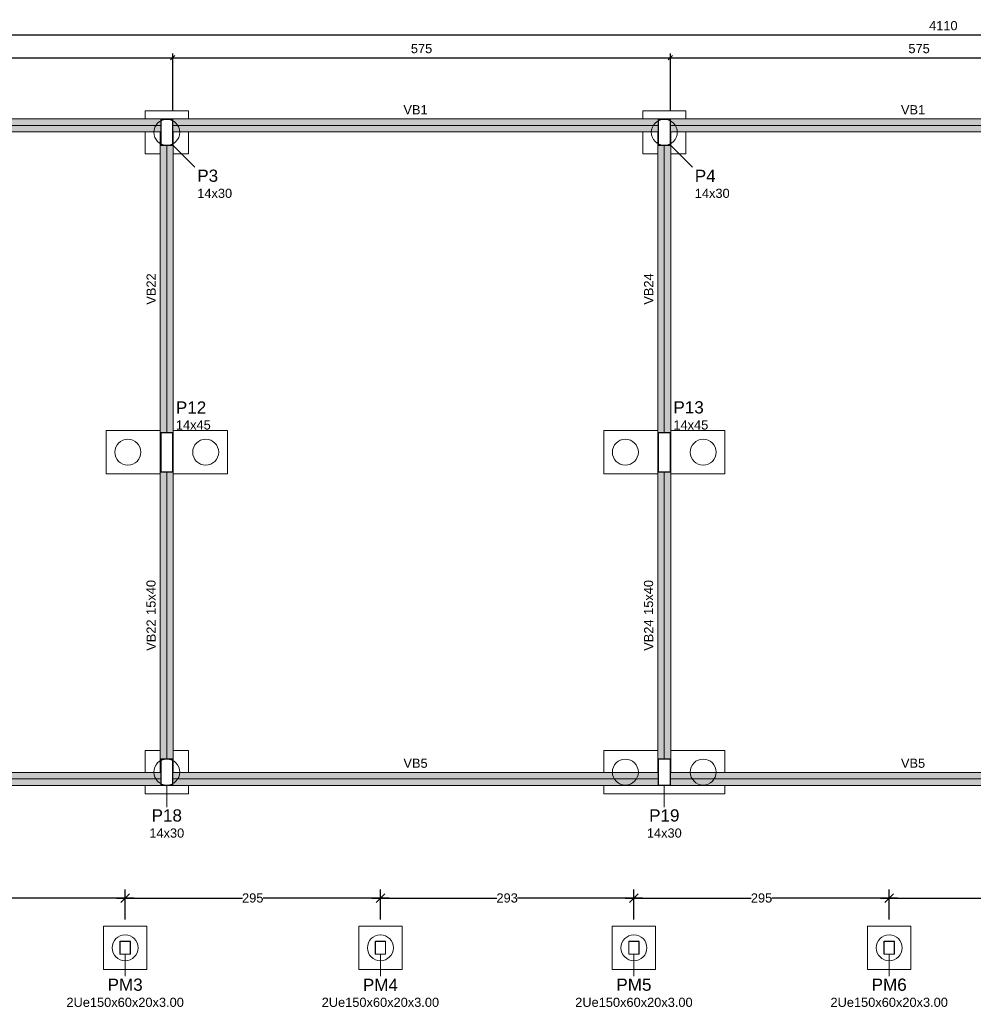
# Model space of a CAD drawing. Header units: millimetres. Extents: x 10906 to 25863, y 1966 to 4861.
# Tile 37 of 163: x 11133 to 11155, y 2960 to 2983. Entities that reach past the tile are written whole.
import ezdxf

# ---------------------------------------------------------------- set-up
doc = ezdxf.new("R2010")
doc.units = ezdxf.units.MM
doc.linetypes.add('DOT2', pattern=[3.175, 0, -3.175])
for name, color, linetype, lineweight in [('FO-Cotas', 4, 'Continuous', 5), ('FO-Eixos', 5, 'Continuous', 5), ('FO-Estacas dos blocos', 1, 'Continuous', 20), ('FO-Hachura viga', 41, 'Continuous', 5), ('FO-Pilares', 4, 'Continuous', 30), ('FO-Pilares genéricos', 30, 'Continuous', 5), ('FO-Seção das fundações', 7, 'Continuous', 5), ('FO-Textos das vigas', 7, 'Continuous', 5), ('FO-Textos dos pilares', 7, 'Continuous', 5), ('FO-Vigas', 1, 'Continuous', 20)]:
    doc.layers.add(name, color=color, linetype=linetype, lineweight=lineweight)
doc.styles.add('Arial', font='arial.ttf')
doc.styles.get("Standard").update_dxf_attribs({"font": 'arial.ttf'})
doc.dimstyles.new('UM_50.000000', dxfattribs={"dimtxt": 0.18, "dimasz": 0.2, "dimexe": 0.2, "dimexo": 0.5, "dimgap": 0, "dimtad": 1, "dimtih": 1, "dimtoh": 1, "dimlfac": 50, "dimzin": 0, "dimdsep": 46, "dimtxsty": 'Standard', "dimcen": 0.09, "dimdle": 0.2, "dimclrd": 256, "dimclre": 256, "dimclrt": 7, "dimazin": 0, "dimtfac": 1, "dimtofl": 0, "dimtmove": 0, "dimatfit": 3, "dimfxl": 1, "dimtolj": 1, "dimtzin": 0, "dimarcsym": 0})

# ---------------------------------------------------------------- blocks, each defined once
blk = doc.blocks.new('_Oblique')
at = {"color": 0, "linetype": 'ByBlock', "lineweight": -2}
blk.add_line((-0.5, -0.5), (0.5, 0.5), dxfattribs=at)
blk = doc.blocks.new('*D44')
at = {"layer": 'Defpoints', "color": 0, "transparency": 16777216}
for p in [(11136.068, 2981.83), (11124.568, 2980.418), (11136.068, 2980.418)]:
    blk.add_point(p, dxfattribs=at)
at = {"layer": 'FO-Cotas', "lineweight": -2, "transparency": 16777216}
for p, q in [((11124.468, 2981.83), (11136.168, 2981.83)), ((11124.568, 2980.618), (11124.568, 2981.93)), ((11136.068, 2980.618), (11136.068, 2981.93))]:
    blk.add_line(p, q, dxfattribs=at)
at = {"layer": 'FO-Cotas', "lineweight": -2, "transparency": 16777216, "xscale": 0.1, "yscale": 0.1, "zscale": 0.1, "rotation": 180}
blk.add_blockref('_Oblique', (11124.568, 2981.83), dxfattribs=at)
at = {"layer": 'FO-Cotas', "lineweight": -2, "transparency": 16777216, "xscale": 0.1, "yscale": 0.1, "zscale": 0.1}
blk.add_blockref('_Oblique', (11136.068, 2981.83), dxfattribs=at)
at = {"layer": 'FO-Cotas', "color": 7, "transparency": 16777216, "insert": (11130.318, 2982.041), "char_height": 0.2118, "attachment_point": 5, "rotation": 0.0057, "style": 'Arial'}
blk.add_mtext('\\A1;575', dxfattribs=at)
blk = doc.blocks.new('*D45')
at = {"layer": 'Defpoints', "color": 0, "transparency": 16777216}
for p in [(11147.568, 2981.83), (11136.068, 2980.418), (11147.568, 2980.418)]:
    blk.add_point(p, dxfattribs=at)
at = {"layer": 'FO-Cotas', "lineweight": -2, "transparency": 16777216}
for p, q in [((11135.968, 2981.83), (11147.668, 2981.83)), ((11136.068, 2980.618), (11136.068, 2981.93)), ((11147.568, 2980.618), (11147.568, 2981.93))]:
    blk.add_line(p, q, dxfattribs=at)
at = {"layer": 'FO-Cotas', "lineweight": -2, "transparency": 16777216, "xscale": 0.1, "yscale": 0.1, "zscale": 0.1, "rotation": 180}
blk.add_blockref('_Oblique', (11136.068, 2981.83), dxfattribs=at)
at = {"layer": 'FO-Cotas', "lineweight": -2, "transparency": 16777216, "xscale": 0.1, "yscale": 0.1, "zscale": 0.1}
blk.add_blockref('_Oblique', (11147.568, 2981.83), dxfattribs=at)
at = {"layer": 'FO-Cotas', "color": 7, "transparency": 16777216, "insert": (11141.818, 2982.041), "char_height": 0.2118, "attachment_point": 5, "rotation": 0.0057, "style": 'Arial'}
blk.add_mtext('\\A1;575', dxfattribs=at)
blk = doc.blocks.new('*D46')
at = {"layer": 'Defpoints', "color": 0, "transparency": 16777216}
for p in [(11159.068, 2981.83), (11147.568, 2980.418), (11159.068, 2980.418)]:
    blk.add_point(p, dxfattribs=at)
at = {"layer": 'FO-Cotas', "lineweight": -2, "transparency": 16777216}
for p, q in [((11147.468, 2981.83), (11159.168, 2981.83)), ((11147.568, 2980.618), (11147.568, 2981.93)), ((11159.068, 2980.618), (11159.068, 2981.93))]:
    blk.add_line(p, q, dxfattribs=at)
at = {"layer": 'FO-Cotas', "lineweight": -2, "transparency": 16777216, "xscale": 0.1, "yscale": 0.1, "zscale": 0.1, "rotation": 180}
blk.add_blockref('_Oblique', (11147.568, 2981.83), dxfattribs=at)
at = {"layer": 'FO-Cotas', "lineweight": -2, "transparency": 16777216, "xscale": 0.1, "yscale": 0.1, "zscale": 0.1}
blk.add_blockref('_Oblique', (11159.068, 2981.83), dxfattribs=at)
at = {"layer": 'FO-Cotas', "color": 7, "transparency": 16777216, "insert": (11153.318, 2982.041), "char_height": 0.2118, "attachment_point": 5, "rotation": 0.0057, "style": 'Arial'}
blk.add_mtext('\\A1;575', dxfattribs=at)
blk = doc.blocks.new('*D14')
at = {"layer": 'Defpoints', "color": 0, "transparency": 16777216}
for p in [(11194.978, 2982.359), (11112.778, 2980.418), (11194.978, 2980.418)]:
    blk.add_point(p, dxfattribs=at)
at = {"layer": 'FO-Cotas', "lineweight": -2, "transparency": 16777216}
for p, q in [((11112.778, 2980.618), (11112.778, 2982.459)), ((11194.978, 2980.618), (11194.978, 2982.459)), ((11112.678, 2982.359), (11195.078, 2982.359))]:
    blk.add_line(p, q, dxfattribs=at)
at = {"layer": 'FO-Cotas', "lineweight": -2, "transparency": 16777216, "xscale": 0.1, "yscale": 0.1, "zscale": 0.1, "rotation": 180}
blk.add_blockref('_Oblique', (11112.778, 2982.359), dxfattribs=at)
at = {"layer": 'FO-Cotas', "lineweight": -2, "transparency": 16777216, "xscale": 0.1, "yscale": 0.1, "zscale": 0.1}
blk.add_blockref('_Oblique', (11194.978, 2982.359), dxfattribs=at)
at = {"layer": 'FO-Cotas', "color": 7, "transparency": 16777216, "insert": (11153.878, 2982.571), "char_height": 0.2118, "attachment_point": 5, "rotation": 0.0057, "style": 'Arial'}
blk.add_mtext('\\A1;4110', dxfattribs=at)
blk = doc.blocks.new('*D52')
at = {"layer": 'Defpoints', "color": 0, "transparency": 16777216}
for p in [(11152.626, 2962.418), (11152.626, 2961.418), (11158.526, 2961.418)]:
    blk.add_point(p, dxfattribs=at)
at = {"layer": 'FO-Cotas', "lineweight": -2, "transparency": 16777216}
for p, q in [((11152.626, 2961.918), (11152.626, 2962.618)), ((11158.526, 2961.918), (11158.526, 2962.618)), ((11152.426, 2962.418), (11155.34, 2962.418)), ((11158.726, 2962.418), (11155.813, 2962.418))]:
    blk.add_line(p, q, dxfattribs=at)
at = {"layer": 'FO-Cotas', "lineweight": -2, "transparency": 16777216, "xscale": 0.2, "yscale": 0.2, "zscale": 0.2, "rotation": 180}
blk.add_blockref('_Oblique', (11152.626, 2962.418), dxfattribs=at)
at = {"layer": 'FO-Cotas', "lineweight": -2, "transparency": 16777216, "xscale": 0.2, "yscale": 0.2, "zscale": 0.2}
blk.add_blockref('_Oblique', (11158.526, 2962.418), dxfattribs=at)
at = {"layer": 'FO-Cotas', "color": 7, "transparency": 16777216, "insert": (11155.576, 2962.418), "char_height": 0.2118, "attachment_point": 5, "rotation": 0.0057, "style": 'Arial'}
blk.add_mtext('\\A1;295', dxfattribs=at)
blk = doc.blocks.new('*D53')
at = {"layer": 'Defpoints', "color": 0, "transparency": 16777216}
for p in [(11146.726, 2962.418), (11146.726, 2961.418), (11152.626, 2961.418)]:
    blk.add_point(p, dxfattribs=at)
at = {"layer": 'FO-Cotas', "lineweight": -2, "transparency": 16777216}
for p, q in [((11146.726, 2961.918), (11146.726, 2962.618)), ((11152.626, 2961.918), (11152.626, 2962.618)), ((11146.526, 2962.418), (11149.44, 2962.418)), ((11152.826, 2962.418), (11149.913, 2962.418))]:
    blk.add_line(p, q, dxfattribs=at)
at = {"layer": 'FO-Cotas', "lineweight": -2, "transparency": 16777216, "xscale": 0.2, "yscale": 0.2, "zscale": 0.2, "rotation": 180}
blk.add_blockref('_Oblique', (11146.726, 2962.418), dxfattribs=at)
at = {"layer": 'FO-Cotas', "lineweight": -2, "transparency": 16777216, "xscale": 0.2, "yscale": 0.2, "zscale": 0.2}
blk.add_blockref('_Oblique', (11152.626, 2962.418), dxfattribs=at)
at = {"layer": 'FO-Cotas', "color": 7, "transparency": 16777216, "insert": (11149.676, 2962.418), "char_height": 0.2118, "attachment_point": 5, "rotation": 0.0057, "style": 'Arial'}
blk.add_mtext('\\A1;295', dxfattribs=at)
blk = doc.blocks.new('*D54')
at = {"layer": 'Defpoints', "color": 0, "transparency": 16777216}
for p in [(11140.866, 2962.418), (11140.866, 2961.418), (11146.726, 2961.418)]:
    blk.add_point(p, dxfattribs=at)
at = {"layer": 'FO-Cotas', "lineweight": -2, "transparency": 16777216}
for p, q in [((11140.866, 2961.918), (11140.866, 2962.618)), ((11146.726, 2961.918), (11146.726, 2962.618)), ((11140.666, 2962.418), (11143.561, 2962.418)), ((11146.926, 2962.418), (11144.032, 2962.418))]:
    blk.add_line(p, q, dxfattribs=at)
at = {"layer": 'FO-Cotas', "lineweight": -2, "transparency": 16777216, "xscale": 0.2, "yscale": 0.2, "zscale": 0.2, "rotation": 180}
blk.add_blockref('_Oblique', (11140.866, 2962.418), dxfattribs=at)
at = {"layer": 'FO-Cotas', "lineweight": -2, "transparency": 16777216, "xscale": 0.2, "yscale": 0.2, "zscale": 0.2}
blk.add_blockref('_Oblique', (11146.726, 2962.418), dxfattribs=at)
at = {"layer": 'FO-Cotas', "color": 7, "transparency": 16777216, "insert": (11143.796, 2962.418), "char_height": 0.2118, "attachment_point": 5, "rotation": 0.0057, "style": 'Arial'}
blk.add_mtext('\\A1;293', dxfattribs=at)
blk = doc.blocks.new('*D55')
at = {"layer": 'Defpoints', "color": 0, "transparency": 16777216}
for p in [(11134.966, 2962.418), (11134.966, 2961.418), (11140.866, 2961.418)]:
    blk.add_point(p, dxfattribs=at)
at = {"layer": 'FO-Cotas', "lineweight": -2, "transparency": 16777216}
for p, q in [((11134.966, 2961.918), (11134.966, 2962.618)), ((11140.866, 2961.918), (11140.866, 2962.618)), ((11134.766, 2962.418), (11137.68, 2962.418)), ((11141.066, 2962.418), (11138.153, 2962.418))]:
    blk.add_line(p, q, dxfattribs=at)
at = {"layer": 'FO-Cotas', "lineweight": -2, "transparency": 16777216, "xscale": 0.2, "yscale": 0.2, "zscale": 0.2, "rotation": 180}
blk.add_blockref('_Oblique', (11134.966, 2962.418), dxfattribs=at)
at = {"layer": 'FO-Cotas', "lineweight": -2, "transparency": 16777216, "xscale": 0.2, "yscale": 0.2, "zscale": 0.2}
blk.add_blockref('_Oblique', (11140.866, 2962.418), dxfattribs=at)
at = {"layer": 'FO-Cotas', "color": 7, "transparency": 16777216, "insert": (11137.916, 2962.418), "char_height": 0.2118, "attachment_point": 5, "rotation": 0.0057, "style": 'Arial'}
blk.add_mtext('\\A1;295', dxfattribs=at)
blk = doc.blocks.new('*D56')
at = {"layer": 'Defpoints', "color": 0, "transparency": 16777216}
for p in [(11129.066, 2962.418), (11129.066, 2961.418), (11134.966, 2961.418)]:
    blk.add_point(p, dxfattribs=at)
at = {"layer": 'FO-Cotas', "lineweight": -2, "transparency": 16777216}
for p, q in [((11129.066, 2961.918), (11129.066, 2962.618)), ((11134.966, 2961.918), (11134.966, 2962.618)), ((11128.866, 2962.418), (11131.78, 2962.418)), ((11135.166, 2962.418), (11132.253, 2962.418))]:
    blk.add_line(p, q, dxfattribs=at)
at = {"layer": 'FO-Cotas', "lineweight": -2, "transparency": 16777216, "xscale": 0.2, "yscale": 0.2, "zscale": 0.2, "rotation": 180}
blk.add_blockref('_Oblique', (11129.066, 2962.418), dxfattribs=at)
at = {"layer": 'FO-Cotas', "lineweight": -2, "transparency": 16777216, "xscale": 0.2, "yscale": 0.2, "zscale": 0.2}
blk.add_blockref('_Oblique', (11134.966, 2962.418), dxfattribs=at)
at = {"layer": 'FO-Cotas', "color": 7, "transparency": 16777216, "insert": (11132.016, 2962.418), "char_height": 0.2118, "attachment_point": 5, "rotation": 0.0057, "style": 'Arial'}
blk.add_mtext('\\A1;295', dxfattribs=at)

msp = doc.modelspace()

# ---------------------------------------------------------------- hatches: boundary and pattern name
at = {"layer": 'FO-Hachura viga', "linetype": 'Continuous'}
for points in [[(11135.7885, 2980.11751), (11135.7885, 2980.11751), (11135.7885, 2980.40751), (11136.0685, 2980.40751), (11136.0685, 2980.41751), (11124.5685, 2980.41751), (11124.5685, 2980.11751), (11135.7885, 2980.11751)], [(11147.2885, 2980.11751), (11147.2885, 2980.11751), (11147.2885, 2980.40751), (11147.5685, 2980.40751), (11147.5685, 2980.41751), (11136.0685, 2980.41751), (11136.0685, 2980.11751), (11147.2885, 2980.11751)], [(11158.7885, 2980.11751), (11158.7885, 2980.11751), (11158.7885, 2980.40751), (11159.0685, 2980.40751), (11159.0685, 2980.41751), (11147.5685, 2980.41751), (11147.5685, 2980.11751), (11158.7885, 2980.11751)], [(11136.0685, 2973.16751), (11136.0685, 2973.16751), (11136.0685, 2972.26751), (11136.0785, 2972.26751), (11136.0785, 2980.11751), (11136.0685, 2980.11751), (11136.0685, 2979.80751), (11135.7885, 2979.80751), (11135.7885, 2980.11751), (11135.7785, 2980.11751), (11135.7785, 2972.26751), (11135.7885, 2972.26751), (11135.7885, 2973.16751), (11136.0685, 2973.16751)], [(11147.5685, 2973.16751), (11147.5685, 2973.16751), (11147.5685, 2972.26751), (11147.5785, 2972.26751), (11147.5785, 2980.11751), (11147.5685, 2980.11751), (11147.5685, 2979.80751), (11147.2885, 2979.80751), (11147.2885, 2980.11751), (11147.2785, 2980.11751), (11147.2785, 2972.26751), (11147.2885, 2972.26751), (11147.2885, 2973.16751), (11147.5685, 2973.16751)], [(11136.0785, 2973.16751), (11136.0785, 2973.16751), (11136.0685, 2973.16751), (11136.0685, 2972.26751), (11135.7885, 2972.26751), (11135.7885, 2973.16751), (11135.7785, 2973.16751), (11135.7785, 2965.31751), (11135.7885, 2965.31751), (11135.7885, 2965.62751), (11136.0685, 2965.62751), (11136.0685, 2965.31751), (11136.0785, 2965.31751), (11136.0785, 2973.16751)], [(11147.5785, 2973.16751), (11147.5785, 2973.16751), (11147.5685, 2973.16751), (11147.5685, 2972.26751), (11147.2885, 2972.26751), (11147.2885, 2973.16751), (11147.2785, 2973.16751), (11147.2785, 2965.31751), (11147.2885, 2965.31751), (11147.2885, 2965.62751), (11147.5685, 2965.62751), (11147.5685, 2965.31751), (11147.5785, 2965.31751), (11147.5785, 2973.16751)], [(11124.5685, 2965.31751), (11124.5685, 2965.31751), (11124.5685, 2965.02751), (11124.2885, 2965.02751), (11124.2885, 2965.01751), (11135.7885, 2965.01751), (11135.7885, 2965.31751), (11124.5685, 2965.31751)], [(11136.0685, 2965.31751), (11136.0685, 2965.31751), (11136.0685, 2965.02751), (11135.7885, 2965.02751), (11135.7885, 2965.01751), (11147.2885, 2965.01751), (11147.2885, 2965.31751), (11136.0685, 2965.31751)], [(11147.5685, 2965.31751), (11147.5685, 2965.31751), (11147.5685, 2965.02751), (11147.2885, 2965.02751), (11147.2885, 2965.01751), (11158.7885, 2965.01751), (11158.7885, 2965.31751), (11147.5685, 2965.31751)]]:
    msp.add_hatch(color=256, dxfattribs=at).paths.add_polyline_path(points)

# ---------------------------------------------------------------- linework, layer by layer
at = {"layer": 'FO-Cotas'}
for p, q in [((11136.0685, 2979.80751), (11136.57682, 2979.29919)), ((11147.5685, 2979.80751), (11148.07682, 2979.29919)), ((11135.9285, 2965.02751), (11135.9285, 2964.51919)), ((11147.4285, 2965.02751), (11147.4285, 2964.51919)), ((11134.9665, 2961.11751), (11134.9665, 2960.60919)), ((11140.8665, 2961.11751), (11140.8665, 2960.60919)), ((11146.7265, 2961.11751), (11146.7265, 2960.60919)), ((11152.6265, 2961.11751), (11152.6265, 2960.60919))]:
    msp.add_line(p, q, dxfattribs=at)
at = {"layer": 'FO-Eixos'}
for p, q in [((11124.5685, 2980.26751), (11135.7885, 2980.26751)), ((11136.0685, 2980.26751), (11147.2885, 2980.26751)), ((11147.5685, 2980.26751), (11158.7885, 2980.26751)), ((11135.9285, 2973.16751), (11135.9285, 2979.80751)), ((11147.4285, 2973.16751), (11147.4285, 2979.80751)), ((11135.9285, 2965.62751), (11135.9285, 2972.26751)), ((11147.4285, 2965.62751), (11147.4285, 2972.26751)), ((11124.5685, 2965.16751), (11135.7885, 2965.16751)), ((11136.0685, 2965.16751), (11147.2885, 2965.16751)), ((11147.5685, 2965.16751), (11158.7885, 2965.16751))]:
    msp.add_line(p, q, dxfattribs=at)
at = {"layer": 'FO-Estacas dos blocos'}
for centre in [(11135.9285, 2980.10751), (11147.4285, 2980.10751), (11135.0285, 2972.71751), (11136.8285, 2972.71751), (11146.5285, 2972.71751), (11148.3285, 2972.71751), (11135.9285, 2965.32751), (11146.5285, 2965.32751), (11148.3285, 2965.32751), (11134.9665, 2961.26751), (11140.8665, 2961.26751), (11146.7265, 2961.26751), (11152.6265, 2961.26751)]:
    msp.add_circle(centre, 0.3, dxfattribs=at)
at = {"layer": 'FO-Pilares'}
for points in [[(11135.7885, 2979.80751), (11135.9285, 2979.80751), (11136.0685, 2979.80751), (11136.0685, 2980.10751), (11136.0685, 2980.40751), (11135.9285, 2980.40751), (11135.7885, 2980.40751), (11135.7885, 2980.10751), (11135.7885, 2979.80751)], [(11147.2885, 2979.80751), (11147.4285, 2979.80751), (11147.5685, 2979.80751), (11147.5685, 2980.10751), (11147.5685, 2980.40751), (11147.4285, 2980.40751), (11147.2885, 2980.40751), (11147.2885, 2980.10751), (11147.2885, 2979.80751)], [(11135.7885, 2972.26751), (11135.9285, 2972.26751), (11136.0685, 2972.26751), (11136.0685, 2972.71751), (11136.0685, 2973.16751), (11135.9285, 2973.16751), (11135.7885, 2973.16751), (11135.7885, 2972.71751), (11135.7885, 2972.26751)], [(11147.2885, 2972.26751), (11147.4285, 2972.26751), (11147.5685, 2972.26751), (11147.5685, 2972.71751), (11147.5685, 2973.16751), (11147.4285, 2973.16751), (11147.2885, 2973.16751), (11147.2885, 2972.71751), (11147.2885, 2972.26751)], [(11135.7885, 2965.02751), (11135.9285, 2965.02751), (11136.0685, 2965.02751), (11136.0685, 2965.32751), (11136.0685, 2965.62751), (11135.9285, 2965.62751), (11135.7885, 2965.62751), (11135.7885, 2965.32751), (11135.7885, 2965.02751)], [(11147.2885, 2965.02751), (11147.4285, 2965.02751), (11147.5685, 2965.02751), (11147.5685, 2965.32751), (11147.5685, 2965.62751), (11147.4285, 2965.62751), (11147.2885, 2965.62751), (11147.2885, 2965.32751), (11147.2885, 2965.02751)]]:
    msp.add_lwpolyline(points, close=True, dxfattribs=at)
at = {"layer": 'FO-Pilares genéricos'}
for points in [[(11135.0805, 2961.41751), (11135.08144, 2961.41743), (11135.08235, 2961.41721), (11135.08322, 2961.41685), (11135.08402, 2961.41636), (11135.08474, 2961.41575), (11135.08535, 2961.41503), (11135.08584, 2961.41423), (11135.0862, 2961.41336), (11135.08642, 2961.41244), (11135.0865, 2961.41151), (11135.0865, 2961.12351), (11135.08642, 2961.12257), (11135.0862, 2961.12165), (11135.08584, 2961.12078), (11135.08535, 2961.11998), (11135.08474, 2961.11926), (11135.08402, 2961.11865), (11135.08322, 2961.11816), (11135.08235, 2961.1178), (11135.08144, 2961.11758), (11135.0805, 2961.11751), (11134.8525, 2961.11751), (11134.85156, 2961.11758), (11134.85064, 2961.1178), (11134.84977, 2961.11816), (11134.84897, 2961.11865), (11134.84825, 2961.11926), (11134.84764, 2961.11998), (11134.84715, 2961.12078), (11134.84679, 2961.12165), (11134.84657, 2961.12257), (11134.8465, 2961.12351), (11134.8465, 2961.41151), (11134.84657, 2961.41244), (11134.84679, 2961.41336), (11134.84715, 2961.41423), (11134.84764, 2961.41503), (11134.84825, 2961.41575), (11134.84897, 2961.41636), (11134.84977, 2961.41685), (11134.85064, 2961.41721), (11134.85156, 2961.41743), (11134.8525, 2961.41751), (11135.0805, 2961.41751)], [(11135.0745, 2961.41151), (11135.07544, 2961.41143), (11135.07635, 2961.41121), (11135.07722, 2961.41085), (11135.07802, 2961.41036), (11135.07874, 2961.40975), (11135.07935, 2961.40903), (11135.07984, 2961.40823), (11135.0802, 2961.40736), (11135.08042, 2961.40644), (11135.0805, 2961.40551), (11135.0805, 2961.12951), (11135.08042, 2961.12857), (11135.0802, 2961.12765), (11135.07984, 2961.12678), (11135.07935, 2961.12598), (11135.07874, 2961.12526), (11135.07802, 2961.12465), (11135.07722, 2961.12416), (11135.07635, 2961.1238), (11135.07544, 2961.12358), (11135.0745, 2961.12351), (11134.8585, 2961.12351), (11134.85756, 2961.12358), (11134.85664, 2961.1238), (11134.85577, 2961.12416), (11134.85497, 2961.12465), (11134.85425, 2961.12526), (11134.85364, 2961.12598), (11134.85315, 2961.12678), (11134.85279, 2961.12765), (11134.85257, 2961.12857), (11134.8525, 2961.12951), (11134.8525, 2961.40551), (11134.85257, 2961.40644), (11134.85279, 2961.40736), (11134.85315, 2961.40823), (11134.85364, 2961.40903), (11134.85425, 2961.40975), (11134.85497, 2961.41036), (11134.85577, 2961.41085), (11134.85664, 2961.41121), (11134.85756, 2961.41143), (11134.8585, 2961.41151), (11135.0745, 2961.41151)], [(11140.9805, 2961.41751), (11140.98144, 2961.41743), (11140.98235, 2961.41721), (11140.98322, 2961.41685), (11140.98402, 2961.41636), (11140.98474, 2961.41575), (11140.98535, 2961.41503), (11140.98584, 2961.41423), (11140.9862, 2961.41336), (11140.98642, 2961.41244), (11140.9865, 2961.41151), (11140.9865, 2961.12351), (11140.98642, 2961.12257), (11140.9862, 2961.12165), (11140.98584, 2961.12078), (11140.98535, 2961.11998), (11140.98474, 2961.11926), (11140.98402, 2961.11865), (11140.98322, 2961.11816), (11140.98235, 2961.1178), (11140.98144, 2961.11758), (11140.9805, 2961.11751), (11140.7525, 2961.11751), (11140.75156, 2961.11758), (11140.75064, 2961.1178), (11140.74977, 2961.11816), (11140.74897, 2961.11865), (11140.74825, 2961.11926), (11140.74764, 2961.11998), (11140.74715, 2961.12078), (11140.74679, 2961.12165), (11140.74657, 2961.12257), (11140.7465, 2961.12351), (11140.7465, 2961.41151), (11140.74657, 2961.41244), (11140.74679, 2961.41336), (11140.74715, 2961.41423), (11140.74764, 2961.41503), (11140.74825, 2961.41575), (11140.74897, 2961.41636), (11140.74977, 2961.41685), (11140.75064, 2961.41721), (11140.75156, 2961.41743), (11140.7525, 2961.41751), (11140.9805, 2961.41751)], [(11140.9745, 2961.41151), (11140.97544, 2961.41143), (11140.97635, 2961.41121), (11140.97722, 2961.41085), (11140.97802, 2961.41036), (11140.97874, 2961.40975), (11140.97935, 2961.40903), (11140.97984, 2961.40823), (11140.9802, 2961.40736), (11140.98042, 2961.40644), (11140.9805, 2961.40551), (11140.9805, 2961.12951), (11140.98042, 2961.12857), (11140.9802, 2961.12765), (11140.97984, 2961.12678), (11140.97935, 2961.12598), (11140.97874, 2961.12526), (11140.97802, 2961.12465), (11140.97722, 2961.12416), (11140.97635, 2961.1238), (11140.97544, 2961.12358), (11140.9745, 2961.12351), (11140.7585, 2961.12351), (11140.75756, 2961.12358), (11140.75664, 2961.1238), (11140.75577, 2961.12416), (11140.75497, 2961.12465), (11140.75425, 2961.12526), (11140.75364, 2961.12598), (11140.75315, 2961.12678), (11140.75279, 2961.12765), (11140.75257, 2961.12857), (11140.7525, 2961.12951), (11140.7525, 2961.40551), (11140.75257, 2961.40644), (11140.75279, 2961.40736), (11140.75315, 2961.40823), (11140.75364, 2961.40903), (11140.75425, 2961.40975), (11140.75497, 2961.41036), (11140.75577, 2961.41085), (11140.75664, 2961.41121), (11140.75756, 2961.41143), (11140.7585, 2961.41151), (11140.9745, 2961.41151)], [(11146.8405, 2961.41751), (11146.84144, 2961.41743), (11146.84235, 2961.41721), (11146.84322, 2961.41685), (11146.84402, 2961.41636), (11146.84474, 2961.41575), (11146.84535, 2961.41503), (11146.84584, 2961.41423), (11146.8462, 2961.41336), (11146.84642, 2961.41244), (11146.8465, 2961.41151), (11146.8465, 2961.12351), (11146.84642, 2961.12257), (11146.8462, 2961.12165), (11146.84584, 2961.12078), (11146.84535, 2961.11998), (11146.84474, 2961.11926), (11146.84402, 2961.11865), (11146.84322, 2961.11816), (11146.84235, 2961.1178), (11146.84144, 2961.11758), (11146.8405, 2961.11751), (11146.6125, 2961.11751), (11146.61156, 2961.11758), (11146.61064, 2961.1178), (11146.60977, 2961.11816), (11146.60897, 2961.11865), (11146.60825, 2961.11926), (11146.60764, 2961.11998), (11146.60715, 2961.12078), (11146.60679, 2961.12165), (11146.60657, 2961.12257), (11146.6065, 2961.12351), (11146.6065, 2961.41151), (11146.60657, 2961.41244), (11146.60679, 2961.41336), (11146.60715, 2961.41423), (11146.60764, 2961.41503), (11146.60825, 2961.41575), (11146.60897, 2961.41636), (11146.60977, 2961.41685), (11146.61064, 2961.41721), (11146.61156, 2961.41743), (11146.6125, 2961.41751), (11146.8405, 2961.41751)], [(11146.8345, 2961.41151), (11146.83544, 2961.41143), (11146.83635, 2961.41121), (11146.83722, 2961.41085), (11146.83802, 2961.41036), (11146.83874, 2961.40975), (11146.83935, 2961.40903), (11146.83984, 2961.40823), (11146.8402, 2961.40736), (11146.84042, 2961.40644), (11146.8405, 2961.40551), (11146.8405, 2961.12951), (11146.84042, 2961.12857), (11146.8402, 2961.12765), (11146.83984, 2961.12678), (11146.83935, 2961.12598), (11146.83874, 2961.12526), (11146.83802, 2961.12465), (11146.83722, 2961.12416), (11146.83635, 2961.1238), (11146.83544, 2961.12358), (11146.8345, 2961.12351), (11146.6185, 2961.12351), (11146.61756, 2961.12358), (11146.61664, 2961.1238), (11146.61577, 2961.12416), (11146.61497, 2961.12465), (11146.61425, 2961.12526), (11146.61364, 2961.12598), (11146.61315, 2961.12678), (11146.61279, 2961.12765), (11146.61257, 2961.12857), (11146.6125, 2961.12951), (11146.6125, 2961.40551), (11146.61257, 2961.40644), (11146.61279, 2961.40736), (11146.61315, 2961.40823), (11146.61364, 2961.40903), (11146.61425, 2961.40975), (11146.61497, 2961.41036), (11146.61577, 2961.41085), (11146.61664, 2961.41121), (11146.61756, 2961.41143), (11146.6185, 2961.41151), (11146.8345, 2961.41151)], [(11152.7405, 2961.41751), (11152.74144, 2961.41743), (11152.74235, 2961.41721), (11152.74322, 2961.41685), (11152.74402, 2961.41636), (11152.74474, 2961.41575), (11152.74535, 2961.41503), (11152.74584, 2961.41423), (11152.7462, 2961.41336), (11152.74642, 2961.41244), (11152.7465, 2961.41151), (11152.7465, 2961.12351), (11152.74642, 2961.12257), (11152.7462, 2961.12165), (11152.74584, 2961.12078), (11152.74535, 2961.11998), (11152.74474, 2961.11926), (11152.74402, 2961.11865), (11152.74322, 2961.11816), (11152.74235, 2961.1178), (11152.74144, 2961.11758), (11152.7405, 2961.11751), (11152.5125, 2961.11751), (11152.51156, 2961.11758), (11152.51064, 2961.1178), (11152.50977, 2961.11816), (11152.50897, 2961.11865), (11152.50825, 2961.11926), (11152.50764, 2961.11998), (11152.50715, 2961.12078), (11152.50679, 2961.12165), (11152.50657, 2961.12257), (11152.5065, 2961.12351), (11152.5065, 2961.41151), (11152.50657, 2961.41244), (11152.50679, 2961.41336), (11152.50715, 2961.41423), (11152.50764, 2961.41503), (11152.50825, 2961.41575), (11152.50897, 2961.41636), (11152.50977, 2961.41685), (11152.51064, 2961.41721), (11152.51156, 2961.41743), (11152.5125, 2961.41751), (11152.7405, 2961.41751)], [(11152.7345, 2961.41151), (11152.73544, 2961.41143), (11152.73635, 2961.41121), (11152.73722, 2961.41085), (11152.73802, 2961.41036), (11152.73874, 2961.40975), (11152.73935, 2961.40903), (11152.73984, 2961.40823), (11152.7402, 2961.40736), (11152.74042, 2961.40644), (11152.7405, 2961.40551), (11152.7405, 2961.12951), (11152.74042, 2961.12857), (11152.7402, 2961.12765), (11152.73984, 2961.12678), (11152.73935, 2961.12598), (11152.73874, 2961.12526), (11152.73802, 2961.12465), (11152.73722, 2961.12416), (11152.73635, 2961.1238), (11152.73544, 2961.12358), (11152.7345, 2961.12351), (11152.5185, 2961.12351), (11152.51756, 2961.12358), (11152.51664, 2961.1238), (11152.51577, 2961.12416), (11152.51497, 2961.12465), (11152.51425, 2961.12526), (11152.51364, 2961.12598), (11152.51315, 2961.12678), (11152.51279, 2961.12765), (11152.51257, 2961.12857), (11152.5125, 2961.12951), (11152.5125, 2961.40551), (11152.51257, 2961.40644), (11152.51279, 2961.40736), (11152.51315, 2961.40823), (11152.51364, 2961.40903), (11152.51425, 2961.40975), (11152.51497, 2961.41036), (11152.51577, 2961.41085), (11152.51664, 2961.41121), (11152.51756, 2961.41143), (11152.5185, 2961.41151), (11152.7345, 2961.41151)]]:
    msp.add_lwpolyline(points, close=True, dxfattribs=at)
at = {"layer": 'FO-Pilares genéricos', "linetype": 'DOT2', "ltscale": 0.05}
for points in [[(11134.8465, 2961.11751), (11134.9665, 2961.11751), (11135.0865, 2961.11751), (11135.0865, 2961.26751), (11135.0865, 2961.41751), (11134.9665, 2961.41751), (11134.8465, 2961.41751), (11134.8465, 2961.26751), (11134.8465, 2961.11751)], [(11134.8465, 2961.11751), (11134.9665, 2961.11751), (11135.0865, 2961.11751), (11135.0865, 2961.26751), (11135.0865, 2961.41751), (11134.9665, 2961.41751), (11134.8465, 2961.41751), (11134.8465, 2961.26751), (11134.8465, 2961.11751)], [(11140.7465, 2961.11751), (11140.8665, 2961.11751), (11140.9865, 2961.11751), (11140.9865, 2961.26751), (11140.9865, 2961.41751), (11140.8665, 2961.41751), (11140.7465, 2961.41751), (11140.7465, 2961.26751), (11140.7465, 2961.11751)], [(11140.7465, 2961.11751), (11140.8665, 2961.11751), (11140.9865, 2961.11751), (11140.9865, 2961.26751), (11140.9865, 2961.41751), (11140.8665, 2961.41751), (11140.7465, 2961.41751), (11140.7465, 2961.26751), (11140.7465, 2961.11751)], [(11146.6065, 2961.11751), (11146.7265, 2961.11751), (11146.8465, 2961.11751), (11146.8465, 2961.26751), (11146.8465, 2961.41751), (11146.7265, 2961.41751), (11146.6065, 2961.41751), (11146.6065, 2961.26751), (11146.6065, 2961.11751)], [(11146.6065, 2961.11751), (11146.7265, 2961.11751), (11146.8465, 2961.11751), (11146.8465, 2961.26751), (11146.8465, 2961.41751), (11146.7265, 2961.41751), (11146.6065, 2961.41751), (11146.6065, 2961.26751), (11146.6065, 2961.11751)], [(11152.5065, 2961.11751), (11152.6265, 2961.11751), (11152.7465, 2961.11751), (11152.7465, 2961.26751), (11152.7465, 2961.41751), (11152.6265, 2961.41751), (11152.5065, 2961.41751), (11152.5065, 2961.26751), (11152.5065, 2961.11751)], [(11152.5065, 2961.11751), (11152.6265, 2961.11751), (11152.7465, 2961.11751), (11152.7465, 2961.26751), (11152.7465, 2961.41751), (11152.6265, 2961.41751), (11152.5065, 2961.41751), (11152.5065, 2961.26751), (11152.5065, 2961.11751)]]:
    msp.add_lwpolyline(points, close=True, dxfattribs=at)
at = {"layer": 'FO-Seção das fundações'}
for points in [[(11135.4285, 2980.60751), (11135.4285, 2980.41751)], [(11135.4285, 2980.60751), (11136.4285, 2980.60751)], [(11136.4285, 2980.41751), (11136.4285, 2980.60751)], [(11146.9285, 2980.60751), (11146.9285, 2980.41751)], [(11146.9285, 2980.60751), (11147.9285, 2980.60751)], [(11147.9285, 2980.41751), (11147.9285, 2980.60751)], [(11135.4285, 2980.11751), (11135.4285, 2979.60751)], [(11136.4285, 2979.60751), (11136.4285, 2980.11751)], [(11146.9285, 2980.11751), (11146.9285, 2979.60751)], [(11147.9285, 2979.60751), (11147.9285, 2980.11751)], [(11135.7785, 2979.60751), (11135.4285, 2979.60751)], [(11136.4285, 2979.60751), (11136.0785, 2979.60751)], [(11147.2785, 2979.60751), (11146.9285, 2979.60751)], [(11147.9285, 2979.60751), (11147.5785, 2979.60751)], [(11134.5285, 2973.21751), (11134.5285, 2972.21751)], [(11134.5285, 2973.21751), (11135.7785, 2973.21751)], [(11136.0785, 2973.21751), (11137.3285, 2973.21751)], [(11137.3285, 2972.21751), (11137.3285, 2973.21751)], [(11146.0285, 2973.21751), (11146.0285, 2972.21751)], [(11146.0285, 2973.21751), (11147.2785, 2973.21751)], [(11147.5785, 2973.21751), (11148.8285, 2973.21751)], [(11148.8285, 2972.21751), (11148.8285, 2973.21751)], [(11135.7785, 2972.21751), (11134.5285, 2972.21751)], [(11137.3285, 2972.21751), (11136.0785, 2972.21751)], [(11147.2785, 2972.21751), (11146.0285, 2972.21751)], [(11148.8285, 2972.21751), (11147.5785, 2972.21751)], [(11135.4285, 2965.82751), (11135.4285, 2965.31751)], [(11135.4285, 2965.82751), (11135.7785, 2965.82751)], [(11136.0785, 2965.82751), (11136.4285, 2965.82751)], [(11136.4285, 2965.31751), (11136.4285, 2965.82751)], [(11146.0285, 2965.82751), (11146.0285, 2965.31751)], [(11146.0285, 2965.82751), (11147.2785, 2965.82751)], [(11147.5785, 2965.82751), (11148.8285, 2965.82751)], [(11148.8285, 2965.31751), (11148.8285, 2965.82751)], [(11135.4285, 2965.01751), (11135.4285, 2964.82751)], [(11136.4285, 2964.82751), (11136.4285, 2965.01751)], [(11146.0285, 2965.01751), (11146.0285, 2964.82751)], [(11148.8285, 2964.82751), (11148.8285, 2965.01751)], [(11136.4285, 2964.82751), (11135.4285, 2964.82751)], [(11148.8285, 2964.82751), (11146.0285, 2964.82751)], [(11134.4665, 2961.76751), (11135.4665, 2961.76751)], [(11134.4665, 2961.76751), (11134.4665, 2960.76751)], [(11135.4665, 2960.76751), (11135.4665, 2961.76751)], [(11140.3665, 2961.76751), (11141.3665, 2961.76751)], [(11140.3665, 2961.76751), (11140.3665, 2960.76751)], [(11141.3665, 2960.76751), (11141.3665, 2961.76751)], [(11146.2265, 2961.76751), (11147.2265, 2961.76751)], [(11146.2265, 2961.76751), (11146.2265, 2960.76751)], [(11147.2265, 2960.76751), (11147.2265, 2961.76751)], [(11152.1265, 2961.76751), (11153.1265, 2961.76751)], [(11152.1265, 2961.76751), (11152.1265, 2960.76751)], [(11153.1265, 2960.76751), (11153.1265, 2961.76751)], [(11135.4665, 2960.76751), (11134.4665, 2960.76751)], [(11141.3665, 2960.76751), (11140.3665, 2960.76751)], [(11147.2265, 2960.76751), (11146.2265, 2960.76751)], [(11153.1265, 2960.76751), (11152.1265, 2960.76751)]]:
    msp.add_lwpolyline(points, dxfattribs=at)
at = {"layer": 'FO-Vigas'}
for p, q in [((11124.5685, 2980.41751), (11136.0685, 2980.41751)), ((11136.0685, 2980.41751), (11147.5685, 2980.41751)), ((11147.5685, 2980.41751), (11159.0685, 2980.41751)), ((11124.5785, 2980.11751), (11135.7785, 2980.11751)), ((11135.7785, 2973.16751), (11135.7785, 2980.11751)), ((11136.0785, 2980.11751), (11147.2785, 2980.11751)), ((11136.0785, 2972.26751), (11136.0785, 2980.11751)), ((11147.2785, 2973.16751), (11147.2785, 2980.11751)), ((11147.5785, 2980.11751), (11158.7785, 2980.11751)), ((11147.5785, 2972.26751), (11147.5785, 2980.11751)), ((11135.7785, 2965.31751), (11135.7785, 2973.16751)), ((11147.2785, 2965.31751), (11147.2785, 2973.16751)), ((11136.0785, 2965.31751), (11136.0785, 2972.26751)), ((11147.5785, 2965.31751), (11147.5785, 2972.26751)), ((11124.5785, 2965.31751), (11135.7785, 2965.31751)), ((11136.0785, 2965.31751), (11147.2785, 2965.31751)), ((11147.5785, 2965.31751), (11158.7785, 2965.31751)), ((11124.2885, 2965.01751), (11135.7885, 2965.01751)), ((11135.7885, 2965.01751), (11147.2885, 2965.01751)), ((11147.2885, 2965.01751), (11158.7885, 2965.01751))]:
    msp.add_line(p, q, dxfattribs=at)

# ---------------------------------------------------------------- texts
at = {"layer": 'FO-Textos das vigas', "char_height": 0.2118, "attachment_point": 8, "line_spacing_factor": 0.798, "style": 'Arial'}
for s, insert, width in [('VB1', (11141.6785, 2980.52341), 1.1359886), ('VB1', (11153.1785, 2980.52341), 1.1359886), ('VB5', (11141.6785, 2965.42341), 1.1194475), ('VB5', (11153.1785, 2965.42341), 1.1194475)]:
    msp.add_mtext(s, dxfattribs=dict(at, insert=insert, width=width))
at = {"layer": 'FO-Textos das vigas', "char_height": 0.2118, "rotation": 90, "line_spacing_factor": 0.798, "style": 'Arial'}
for s, insert, width, attachment_point in [('VB22', (11135.6726, 2976.48751), 1.466084, 8), ('VB24', (11147.1726, 2976.48751), 1.466084, 8), ('15x40', (11135.6726, 2968.95918), 1.6267108, 7), ('15x40', (11147.1726, 2968.95918), 1.6070419, 7), ('VB22', (11135.6726, 2968.85328), 1.466084, 9), ('VB24', (11147.1726, 2968.85328), 1.4483573, 9)]:
    msp.add_mtext(s, dxfattribs=dict(at, insert=insert, width=width, attachment_point=attachment_point))
at = {"layer": 'FO-Textos dos pilares', "line_spacing_factor": 0.798, "style": 'Arial'}
for s, insert, char_height, width, attachment_point in [('P3', (11136.6333, 2978.96031), 0.2824, 0.973715, 7), ('P4', (11148.1333, 2978.96031), 0.2824, 0.973715, 7), ('14x30', (11136.6333, 2978.58966), 0.2118, 1.6307878, 7), ('14x30', (11148.1333, 2978.58966), 0.2118, 1.6307878, 7), ('P12', (11136.1391, 2973.60876), 0.2824, 1.4092802, 7), ('P13', (11147.6391, 2973.60876), 0.2824, 1.4092802, 7), ('14x45', (11136.1391, 2973.23811), 0.2118, 1.6070419, 7), ('14x45', (11147.6391, 2973.23811), 0.2118, 1.6070419, 7), ('P18', (11135.9285, 2964.18031), 0.2824, 1.4092802, 8), ('P19', (11147.4285, 2964.18031), 0.2824, 1.4092802, 8), ('14x30', (11135.9285, 2963.80966), 0.2118, 1.6070419, 8), ('14x30', (11147.4285, 2963.80966), 0.2118, 1.6070419, 8), ('PM3', (11134.9665, 2960.27031), 0.2824, 1.6216384, 8), ('PM4', (11140.8665, 2960.27031), 0.2824, 1.6293595, 8), ('PM5', (11146.7265, 2960.27031), 0.2824, 1.6293595, 8), ('PM6', (11152.6265, 2960.27031), 0.2824, 1.6293595, 8), ('2Ue150x60x20x3.00', (11134.9665, 2959.89966), 0.2118, 5.4125862, 8), ('2Ue150x60x20x3.00', (11140.8665, 2959.89966), 0.2118, 5.4125862, 8), ('2Ue150x60x20x3.00', (11146.7265, 2959.89966), 0.2118, 5.4125862, 8), ('2Ue150x60x20x3.00', (11152.6265, 2959.89966), 0.2118, 5.4125862, 8)]:
    msp.add_mtext(s, dxfattribs=dict(at, insert=insert, char_height=char_height, width=width, attachment_point=attachment_point))

# ---------------------------------------------------------------- dimensions: what is measured, and where the dimension line sits
at = {"layer": 'FO-Cotas'}
for base, p1, p2, picture, middle in [((11194.9785, 2982.35901), (11112.7785, 2980.41751), (11194.9785, 2980.41751), '*D14', (11153.8785, 2982.57081)), ((11136.0685, 2981.82951), (11124.5685, 2980.41751), (11136.0685, 2980.41751), '*D44', (11130.3185, 2982.04131)), ((11147.5685, 2981.82951), (11136.0685, 2980.41751), (11147.5685, 2980.41751), '*D45', (11141.8185, 2982.04131)), ((11159.0685, 2981.82951), (11147.5685, 2980.41751), (11159.0685, 2980.41751), '*D46', (11153.3185, 2982.04131))]:
    dim = msp.add_linear_dim(base=base, p1=p1, p2=p2, dimstyle='UM_50.000000', override={"dimtxt": 0.2118, "dimasz": 0.1, "dimexe": 0.1, "dimexo": 0.2, "dimtad": 1, "dimtih": 0, "dimtoh": 0, "dimdec": 1, "dimlfac": 50, "dimzin": 8, "dimtxsty": 'Arial', "dimblk": 'Oblique', "dimblk1": 'Oblique', "dimblk2": 'Oblique', "dimsah": 1, "dimdle": 0.1, "dimse1": 0, "dimse2": 0, "dimclrt": 7, "dimadec": 1, "dimazin": 3, "dimtmove": 2, "dimldrblk": 'Oblique'}, dxfattribs=at)
    dim.commit()
    dim.dimension.update_dxf_attribs({"geometry": picture, "text_midpoint": middle, "dimtype": 160, "text_rotation": 0.00573})
for base, p1, p2, picture, middle in [((11129.0665, 2962.41751), (11134.9665, 2961.41751), (11129.0665, 2961.41751), '*D56', (11132.0165, 2962.41751)), ((11134.9665, 2962.41751), (11140.8665, 2961.41751), (11134.9665, 2961.41751), '*D55', (11137.9165, 2962.41751)), ((11140.8665, 2962.41751), (11146.7265, 2961.41751), (11140.8665, 2961.41751), '*D54', (11143.7965, 2962.41751)), ((11146.7265, 2962.41751), (11152.6265, 2961.41751), (11146.7265, 2961.41751), '*D53', (11149.6765, 2962.41751)), ((11152.6265, 2962.41751), (11158.5265, 2961.41751), (11152.6265, 2961.41751), '*D52', (11155.5765, 2962.41751))]:
    dim = msp.add_linear_dim(base=base, p1=p1, p2=p2, dimstyle='UM_50.000000', override={"dimtxt": 0.2118, "dimtih": 0, "dimtoh": 0, "dimzin": 8, "dimtxsty": 'Arial', "dimblk": 'Oblique', "dimblk1": 'Oblique', "dimblk2": 'Oblique', "dimsah": 1, "dimclrt": 7, "dimazin": 3, "dimtmove": 2, "dimldrblk": 'Oblique'}, dxfattribs=at)
    dim.commit()
    dim.dimension.update_dxf_attribs({"geometry": picture, "text_midpoint": middle, "text_rotation": 0.00573})

doc.saveas('drawing.dxf')
